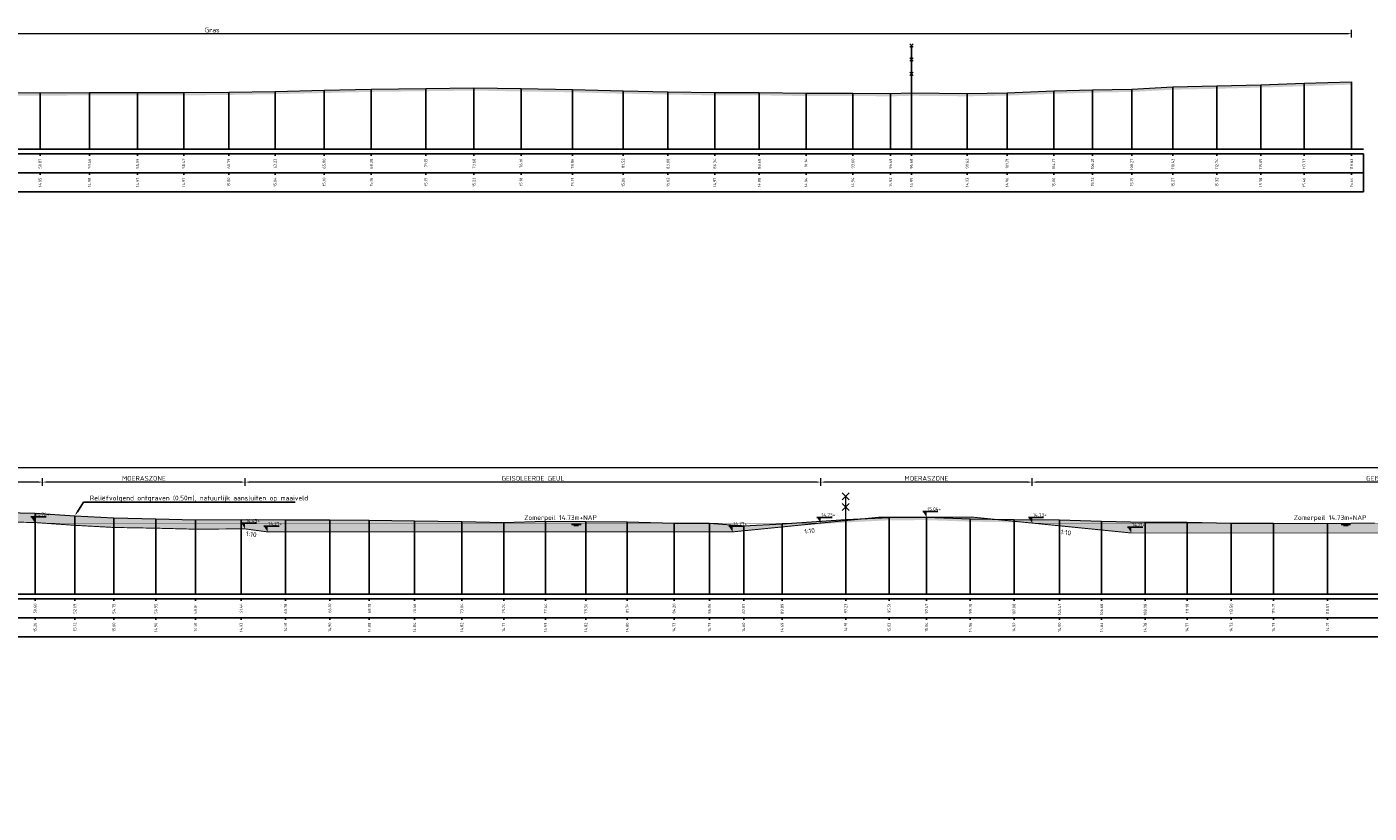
# Model space of a CAD drawing. Header units: metres. Extents: x 197883 to 206898, y 361907 to 364395.
# Tile 146 of 256: x 205834 to 205905, y 363841 to 363882. Entities that reach past the tile are written whole.
import ezdxf
from ezdxf import colors
from ezdxf.entities.mleader import LeaderData, LeaderLine
from ezdxf.enums import TextEntityAlignment as Align
from ezdxf.math import Vec2, Vec3

# ---------------------------------------------------------------- set-up
doc = ezdxf.new("R2010")
doc.units = ezdxf.units.M
doc.header["$PDMODE"] = 35
doc.header["$PDSIZE"] = 0.075
for name, color, linetype, lineweight in [('B-ME-IE-TERREINAFSCHEIDING_KUNSTMATIG_RASTERHEKWERK-G', 20, 'Continuous', 18), ('B-ME-IE-TERREINAFSCHEIDING_KUNSTMATIG_RASTERHEKWERK-SD', 20, 'Continuous', 25), ('B-ME-OB-WATERLIJN-GD1', 150, 'Continuous', 25), ('N-WE-GW-TALUD-T18', 1, 'Continuous', 18), ('TDNA0312_dempen', 41, 'Continuous', 30), ('X-ME-AL-PROFIEL_HUIDIG MAAIVELD-GD', 252, 'Continuous', 0), ('X-XX-AL-DETAIL1-M', 7, 'Continuous', 18), ('X-XX-AL-DETAIL1-T25-100', 7, 'Continuous', 25), ('X-XX-AL-DETAIL2-M', 11, 'Continuous', 18), ('X-XX-AL-PEILMAAT-SD', 7, 'Continuous', 25)]:
    doc.layers.add(name, color=color, linetype=linetype, lineweight=lineweight)
for name, color, linetype in [('TDNA----_aanvullen_zand', 71, 'Continuous'), ('TDNT----_profiel_txt', 10, 'Continuous'), ('X-ME-AL-PROFIEL_WATERLIJN-GD', 150, 'Continuous'), ('X-ME-AL-PROFIELRASTER-S', 7, 'Continuous'), ('XDNL----_dijkcontour', 10, 'Continuous')]:
    doc.layers.add(name, color=color, linetype=linetype)
doc.styles.add('ENV-P', font='ISOCP.SHX')
doc.styles.add('NLCS-ISO', font='NLCS-ISO.ttf', dxfattribs={"height": 1.8})
doc.styles.add('NLCS-ISO-ANNOTATIVE-T18', font='NLCS-ISO.ttf', dxfattribs={"height": 1.8})
doc.styles.add('NLCS-ISO-M100-T25', font='NLCS-ISO.ttf', dxfattribs={"height": 0.25})
doc.dimstyles.new('NLCS-M100-T25-PIJL_L2_H1', dxfattribs={"dimscale": 0.1, "dimtxt": 2.5, "dimasz": 2.5, "dimexe": 2, "dimexo": 2, "dimgap": 0.7, "dimtad": 1, "dimzin": 0, "dimdsep": 46, "dimtxsty": 'NLCS-ISO-M100-T25', "dimcen": 0, "dimdle": 2, "dimclrd": 256, "dimclre": 256, "dimclrt": 256, "dimadec": 1, "dimazin": 0, "dimtfac": 1, "dimtdec": 3, "dimtofl": 0, "dimtmove": 0, "dimatfit": 3, "dimfxl": 2, "dimfxlon": 1, "dimtfillclr": 256, "dimtolj": 1, "dimtzin": 0, "dimlwd": -1, "dimlwe": -1, "dimarcsym": 0})

# ---------------------------------------------------------------- blocks, each defined once
blk = doc.blocks.new('SAL-PROFIELRASTER_BALK_EIND1-D')
at = {"color": 0, "linetype": 'ByBlock', "lineweight": -2}
blk.add_line((1, -12.5), (1, -2.5), dxfattribs=at)
at = {"color": 0, "linetype": 'ByBlock', "lineweight": -2, "flags": 128}
for points in [[(0, 0), (1, 0)], [(0, -2.5), (1, -2.5)], [(0, -12.5), (1, -12.5)]]:
    blk.add_lwpolyline(points, dxfattribs=at)
blk = doc.blocks.new('SAL-PROFIELRASTER_BALK_EIND2-D')
at = {"color": 0, "linetype": 'ByBlock', "lineweight": -2}
for p, q in [((1, -2.5), (1, -12.5)), ((1, -12.5), (0, -12.5))]:
    blk.add_line(p, q, dxfattribs=at)
blk = doc.blocks.new('SAL-PROFIELRASTER_BALK_DATA-D')
at = {"color": 0, "linetype": 'ByBlock', "lineweight": -2}
blk.add_lwpolyline([(0, -3.5), (0, -2.5)], dxfattribs=at)
at = {"color": 0, "linetype": 'ByBlock', "lineweight": -2, "style": 'NLCS-ISO-ANNOTATIVE-T18'}
blk.add_attdef('GETAL', text='', height=1.5, rotation=90, dxfattribs=at).set_placement((0.75, -5), align=Align.RIGHT)
blk = doc.blocks.new('SAL-PROFIELRASTER_AANHAAL-D')
at = {"color": 9, "linetype": 'ByBlock', "lineweight": -2, "flags": 128}
blk.add_lwpolyline([(0, 1), (0, 0)], dxfattribs=at)
blk = doc.blocks.new('*D197')
at = {"layer": 'Defpoints', "color": 0, "transparency": 16777216}
for p in [(205783.859, 363882.102), (205783.859, 363876.034), (205903.687, 363876.034)]:
    blk.add_point(p, dxfattribs=at)
at = {"layer": 'X-XX-AL-DETAIL1-M', "color": 253, "transparency": 16777216}
for p, q in [((205783.859, 363881.902), (205783.859, 363882.302)), ((205903.437, 363882.102), (205784.109, 363882.102)), ((205903.687, 363881.902), (205903.687, 363882.302))]:
    blk.add_line(p, q, dxfattribs=at)
for points in [[(205784.109, 363882.144), (205784.109, 363882.06), (205783.859, 363882.102)], [(205903.437, 363882.144), (205903.437, 363882.06), (205903.687, 363882.102)]]:
    blk.add_solid(points, dxfattribs=at)
at = {"layer": 'X-XX-AL-DETAIL1-M', "color": 253, "transparency": 16777216, "insert": (205843.773, 363882.297), "char_height": 0.25, "attachment_point": 5, "style": 'NLCS-ISO-M100-T25'}
blk.add_mtext('\\A1;Gras', dxfattribs=at)
blk = doc.blocks.new('SIE-RASTERHEKWERK-SOD')
at = {"flags": 128}
for points in [[(-0.035, 1.035), (0.035, 0.965)], [(-0.035, 0.965), (0, 1), (0.035, 1.035)], [(0, 0), (0, 1)], [(-0.035, 0.735), (0.035, 0.665)], [(-0.035, 0.665), (0, 0.7), (0.035, 0.735)], [(-0.035, 0.435), (0.035, 0.365)], [(-0.035, 0.365), (0, 0.4), (0.035, 0.435)]]:
    blk.add_lwpolyline(points, dxfattribs=at)
blk = doc.blocks.new('*D200')
at = {"layer": 'Defpoints', "color": 0, "transparency": 16777216}
for p in [(205818.855, 363859.275), (205818.855, 363852.629), (205995.924, 363852.629)]:
    blk.add_point(p, dxfattribs=at)
at = {"layer": 'X-XX-AL-DETAIL1-M', "color": 253, "transparency": 16777216}
for p, q in [((205818.855, 363859.075), (205818.855, 363859.475)), ((205995.674, 363859.275), (205819.105, 363859.275)), ((205995.924, 363859.075), (205995.924, 363859.475))]:
    blk.add_line(p, q, dxfattribs=at)
for points in [[(205819.105, 363859.317), (205819.105, 363859.233), (205818.855, 363859.275)], [(205995.674, 363859.317), (205995.674, 363859.233), (205995.924, 363859.275)]]:
    blk.add_solid(points, dxfattribs=at)
at = {"layer": 'X-XX-AL-DETAIL1-M', "color": 253, "transparency": 16777216, "insert": (205907.39, 363859.47), "char_height": 0.25, "attachment_point": 5, "style": 'NLCS-ISO-M100-T25'}
blk.add_mtext('\\A1;Riet', dxfattribs=at)
blk = doc.blocks.new('SAL-PEILMAAT_INFRACAD_H01-SOD')
blk.add_line((-2, 3), (6, 3))
blk.add_solid([(-2, 3), (0, 3), (0, 0)])
at = {"style": 'NLCS-ISO'}
blk.add_attdef('...', (0.4, 3.4), '', height=1.8, dxfattribs=at)
blk = doc.blocks.new('*D306')
at = {"layer": 'Defpoints', "color": 0, "transparency": 16777216}
for p in [(205886.891, 363858.517), (205886.891, 363856.361), (205925.313, 363856.085)]:
    blk.add_point(p, dxfattribs=at)
at = {"layer": 'X-XX-AL-DETAIL2-M', "transparency": 16777216}
for p, q in [((205886.891, 363858.317), (205886.891, 363858.717)), ((205925.063, 363858.517), (205887.141, 363858.517)), ((205925.313, 363858.317), (205925.313, 363858.717))]:
    blk.add_line(p, q, dxfattribs=at)
for points in [[(205887.141, 363858.559), (205887.141, 363858.476), (205886.891, 363858.517)], [(205925.063, 363858.559), (205925.063, 363858.476), (205925.313, 363858.517)]]:
    blk.add_solid(points, dxfattribs=at)
at = {"layer": 'X-XX-AL-DETAIL2-M', "transparency": 16777216, "insert": (205906.102, 363858.712), "char_height": 0.25, "attachment_point": 5, "style": 'NLCS-ISO-M100-T25'}
blk.add_mtext('\\A1;GEISOLEERDE GEUL', dxfattribs=at)
blk = doc.blocks.new('*D307')
at = {"layer": 'Defpoints', "color": 0, "transparency": 16777216}
for p in [(205875.771, 363858.517), (205875.771, 363856.361), (205886.891, 363856.361)]:
    blk.add_point(p, dxfattribs=at)
at = {"layer": 'X-XX-AL-DETAIL2-M', "transparency": 16777216}
for p, q in [((205875.771, 363858.317), (205875.771, 363858.717)), ((205886.641, 363858.517), (205876.021, 363858.517)), ((205886.891, 363858.317), (205886.891, 363858.717))]:
    blk.add_line(p, q, dxfattribs=at)
for points in [[(205876.021, 363858.559), (205876.021, 363858.476), (205875.771, 363858.517)], [(205886.641, 363858.559), (205886.641, 363858.476), (205886.891, 363858.517)]]:
    blk.add_solid(points, dxfattribs=at)
at = {"layer": 'X-XX-AL-DETAIL2-M', "transparency": 16777216, "insert": (205881.331, 363858.712), "char_height": 0.25, "attachment_point": 5, "style": 'NLCS-ISO-M100-T25'}
blk.add_mtext('\\A1;MOERASZONE', dxfattribs=at)
blk = doc.blocks.new('*D308')
at = {"layer": 'Defpoints', "color": 0, "transparency": 16777216}
for p in [(205826.759, 363858.517), (205826.759, 363857.508), (205834.861, 363856.361)]:
    blk.add_point(p, dxfattribs=at)
at = {"layer": 'X-XX-AL-DETAIL2-M', "transparency": 16777216}
for p, q in [((205826.759, 363858.317), (205826.759, 363858.717)), ((205834.611, 363858.517), (205827.009, 363858.517)), ((205834.861, 363858.317), (205834.861, 363858.717))]:
    blk.add_line(p, q, dxfattribs=at)
for points in [[(205827.009, 363858.559), (205827.009, 363858.476), (205826.759, 363858.517)], [(205834.611, 363858.559), (205834.611, 363858.476), (205834.861, 363858.517)]]:
    blk.add_solid(points, dxfattribs=at)
at = {"layer": 'X-XX-AL-DETAIL2-M', "transparency": 16777216, "insert": (205830.81, 363858.712), "char_height": 0.25, "attachment_point": 5, "style": 'NLCS-ISO-M100-T25'}
blk.add_mtext('\\A1;GRASZONE', dxfattribs=at)
blk = doc.blocks.new('*D300')
at = {"layer": 'Defpoints', "color": 0, "transparency": 16777216}
for p in [(205845.508, 363858.517), (205875.771, 363856.361), (205845.508, 363856.055)]:
    blk.add_point(p, dxfattribs=at)
at = {"layer": 'X-XX-AL-DETAIL2-M', "transparency": 16777216}
for p, q in [((205845.508, 363858.317), (205845.508, 363858.717)), ((205875.521, 363858.517), (205845.758, 363858.517)), ((205875.771, 363858.317), (205875.771, 363858.717))]:
    blk.add_line(p, q, dxfattribs=at)
for points in [[(205845.758, 363858.559), (205845.758, 363858.476), (205845.508, 363858.517)], [(205875.521, 363858.559), (205875.521, 363858.476), (205875.771, 363858.517)]]:
    blk.add_solid(points, dxfattribs=at)
at = {"layer": 'X-XX-AL-DETAIL2-M', "transparency": 16777216, "insert": (205860.64, 363858.712), "char_height": 0.25, "attachment_point": 5, "style": 'NLCS-ISO-M100-T25'}
blk.add_mtext('\\A1;GEISOLEERDE GEUL', dxfattribs=at)
blk = doc.blocks.new('*D301')
at = {"layer": 'Defpoints', "color": 0, "transparency": 16777216}
for p in [(205834.861, 363858.517), (205834.861, 363856.361), (205845.508, 363856.055)]:
    blk.add_point(p, dxfattribs=at)
at = {"layer": 'X-XX-AL-DETAIL2-M', "transparency": 16777216}
for p, q in [((205834.861, 363858.317), (205834.861, 363858.717)), ((205845.258, 363858.517), (205835.111, 363858.517)), ((205845.508, 363858.317), (205845.508, 363858.717))]:
    blk.add_line(p, q, dxfattribs=at)
for points in [[(205835.111, 363858.559), (205835.111, 363858.476), (205834.861, 363858.517)], [(205845.258, 363858.559), (205845.258, 363858.476), (205845.508, 363858.517)]]:
    blk.add_solid(points, dxfattribs=at)
at = {"layer": 'X-XX-AL-DETAIL2-M', "transparency": 16777216, "insert": (205840.185, 363858.712), "char_height": 0.25, "attachment_point": 5, "style": 'NLCS-ISO-M100-T25'}
blk.add_mtext('\\A1;MOERASZONE', dxfattribs=at)
blk = doc.blocks.new('raster-t')
at = {"color": 0, "lineweight": -2}
for points in [[(0.53, 2.97), (-0.53, 4.03)], [(0.53, 4.03), (-0.53, 2.97)], [(0.53, 1.38), (-0.53, 2.44)], [(0.53, 2.44), (-0.53, 1.38)], [(0, 0), (0, 3.5)]]:
    blk.add_lwpolyline(points, dxfattribs=at)

msp = doc.modelspace()

# ---------------------------------------------------------------- hatches: boundary and pattern name
at = {"layer": 'TDNA----_aanvullen_zand'}
msp.add_hatch(color=256, dxfattribs=at).paths.add_polyline_path([(205883.831, 363856.667), (205881.331, 363856.667), (205883.638, 363856.587), (205884.828, 363856.567)])
at = {"layer": 'TDNA0312_dempen'}
h = msp.add_hatch(color=256, dxfattribs=at)
h.paths.add_polyline_path([(205874.263, 363856.353), (205873.745, 363856.319), (205871.724, 363856.224), (205869.918, 363856.361), (205868.063, 363856.355), (205865.599, 363856.43), (205863.422, 363856.447), (205861.295, 363856.457), (205859.103, 363856.398), (205856.9, 363856.449), (205854.418, 363856.471), (205852.037, 363856.507), (205849.958, 363856.525), (205847.634, 363856.536), (205845.298, 363856.557), (205842.904, 363856.539), (205840.811, 363856.592), (205838.605, 363856.631), (205836.552, 363856.744), (205834.464, 363856.89), (205832.108, 363856.938), (205829.943, 363857.026), (205827.929, 363857.095), (205826.759, 363857.109), (205828.346, 363856.58), (205829.925, 363856.526), (205832.093, 363856.438), (205834.441, 363856.39), (205836.521, 363856.245), (205838.587, 363856.131), (205840.8, 363856.092), (205842.899, 363856.039), (205845.297, 363856.057), (205845.508, 363856.055), (205846.689, 363855.898), (205871.141, 363855.898), (205877.765, 363856.576)])
h.paths.add_polyline_path([(205834.644, 363828.692), (205841.056, 363829.333), (205843.556, 363829.333), (205842.182, 363829.351), (205840.113, 363829.381), (205838.166, 363829.364), (205835.868, 363829.414), (205833.74, 363829.461), (205831.616, 363829.487), (205829.474, 363829.512), (205827.391, 363829.547), (205825.152, 363829.579), (205823.102, 363829.604), (205821.377, 363829.685), (205819.609, 363829.603), (205817.392, 363829.592), (205815.494, 363829.565), (205813.407, 363829.548), (205811.319, 363829.532), (205809.074, 363829.563), (205807.07, 363829.603), (205805.031, 363829.676), (205803.117, 363829.782), (205800.697, 363829.947), (205798.588, 363830.178), (205796.323, 363830.319), (205795.919, 363830.331), (205797.717, 363829.731), (205798.545, 363829.68), (205800.652, 363829.449), (205803.087, 363829.283), (205805.008, 363829.177), (205807.056, 363829.103), (205809.065, 363829.063), (205811.317, 363829.032), (205813.411, 363829.048), (205815.499, 363829.065), (205817.397, 363829.092), (205818.706, 363829.099), (205821.606, 363828.692)])
h.paths.add_polyline_path([(205846.364, 363829.303), (205853.028, 363828.636), (205876.926, 363828.636), (205878.432, 363828.944), (205880.403, 363829.047), (205883.048, 363829.266), (205885.176, 363829.406), (205887.544, 363829.506), (205889.497, 363829.533), (205891.953, 363829.479), (205894.068, 363829.434), (205896.27, 363829.368), (205898.137, 363829.301), (205900.533, 363829.224), (205902.917, 363829.166), (205905.499, 363829.05), (205907.904, 363829.05), (205910.123, 363828.971), (205912.398, 363828.956), (205913.174, 363828.955), (205915.126, 363828.634), (205950.386, 363828.634), (205952.756, 363829.127), (205954.972, 363829.168), (205957.228, 363829.197), (205959.528, 363829.25), (205961.282, 363829.346), (205962.406, 363829.353), (205963.208, 363829.239), (205965.775, 363829.189), (205965.784, 363829.689), (205963.249, 363829.738), (205962.44, 363829.853), (205961.267, 363829.846), (205959.509, 363829.749), (205957.219, 363829.697), (205954.964, 363829.668), (205952.387, 363829.62), (205949.905, 363829.509), (205947.204, 363829.454), (205944.991, 363829.362), (205942.618, 363829.252), (205940.697, 363829.154), (205939.224, 363829.052), (205937.25, 363828.965), (205935.629, 363828.957), (205933.603, 363829.022), (205931.727, 363829.149), (205930.417, 363829.177), (205928.071, 363829.284), (205925.69, 363829.39), (205922.032, 363829.39), (205919.596, 363829.436), (205917.21, 363829.432), (205914.649, 363829.451), (205912.4, 363829.456), (205910.133, 363829.471), (205907.913, 363829.55), (205905.51, 363829.55), (205902.934, 363829.665), (205900.547, 363829.724), (205898.154, 363829.8), (205896.287, 363829.867), (205894.081, 363829.934), (205891.964, 363829.979), (205889.499, 363830.033), (205887.53, 363830.006), (205885.149, 363829.905), (205883.011, 363829.764), (205880.369, 363829.546), (205877.949, 363829.419), (205875.513, 363829.313), (205873.299, 363829.259), (205871.042, 363829.237), (205868.688, 363829.233), (205866.494, 363829.175), (205864.461, 363829.156), (205862.348, 363829.141), (205860.466, 363829.154), (205858.289, 363829.185), (205856.367, 363829.189), (205854.359, 363829.179), (205852.204, 363829.22), (205850.166, 363829.27), (205848.258, 363829.218), (205846.364, 363829.306), (205846.324, 363829.307)])
msp.add_hatch(color=256, dxfattribs=at).paths.add_polyline_path([(205884.828, 363856.567), (205892.111, 363855.839), (205923.769, 363855.839), (205925.313, 363856.085), (205925.899, 363856.089), (205928.255, 363856.132), (205930.627, 363856.15), (205933.215, 363856.194), (205935.754, 363856.255), (205938.128, 363856.255), (205940.626, 363856.277), (205941.095, 363856.284), (205943.539, 363855.841), (205978.469, 363855.841), (205979.651, 363856.05), (205981.539, 363856.154), (205984.482, 363856.274), (205987.235, 363856.351), (205989.952, 363856.403), (205992.978, 363856.439), (205995.932, 363856.482), (205995.924, 363856.982), (205992.971, 363856.939), (205989.945, 363856.903), (205987.223, 363856.851), (205984.465, 363856.774), (205981.515, 363856.654), (205978.273, 363856.475), (205976.217, 363856.341), (205975.621, 363856.283), (205974.004, 363856.259), (205972.25, 363856.199), (205969.939, 363856.168), (205968.077, 363856.186), (205965.901, 363856.219), (205963.677, 363856.17), (205961.514, 363856.242), (205959.654, 363856.341), (205957.99, 363856.363), (205956.042, 363856.391), (205954.22, 363856.464), (205952.144, 363856.508), (205949.867, 363856.569), (205947.637, 363856.722), (205945.279, 363856.793), (205942.844, 363856.81), (205940.621, 363856.777), (205938.126, 363856.755), (205935.748, 363856.755), (205933.204, 363856.694), (205930.621, 363856.65), (205928.248, 363856.632), (205925.893, 363856.589), (205923.38, 363856.572), (205921.167, 363856.533), (205918.63, 363856.509), (205916.418, 363856.466), (205914.219, 363856.436), (205911.604, 363856.397), (205909.396, 363856.409), (205907.176, 363856.396), (205904.883, 363856.367), (205902.424, 363856.339), (205899.574, 363856.362), (205897.358, 363856.351), (205895.039, 363856.403), (205892.834, 363856.409), (205890.543, 363856.459), (205888.33, 363856.53), (205885.936, 363856.549)])
at = {"layer": 'X-ME-AL-PROFIEL_HUIDIG MAAIVELD-GD'}
h = msp.add_hatch(dxfattribs=at)
h.set_pattern_fill('AGR-MAAIVELD', color=256, scale=0.05, pattern_type=2)
h.set_pattern_definition([(45, (-18.88385, 265.82674), (-0.25000007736, 0.25000007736), []), (45, (-18.91956, 265.86246), (0, 0.50000015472), [0.3535535, -0.3535535]), (45, (-18.95528, 265.89817), (0, 0.50000015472), [0.3535535, -0.3535535]), (45, (-18.9915, 265.9344), (0, 0.50000015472), [0.3535535, -0.3535535]), (45, (-19.0267, 265.9696), (0, 0.50000015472), [0.3535535, -0.3535535]), (45, (-19.06242, 266.0053), (0, 0.50000015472), [0.3535535, -0.3535535]), (45, (-19.09813, 266.04103), (0, 0.50000015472), [0.3535535, -0.3535535]), (315, (-18.88385, 265.82674), (0.25000007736, 0.25000007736), []), (315, (-18.84813, 265.86246), (0.50000015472, -1e-16), [0.3535535, -0.3535535]), (315, (-18.81242, 265.89817), (0.50000015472, -1e-16), [0.3535535, -0.3535535]), (315, (-18.7762, 265.9344), (0.50000015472, -1e-16), [0.3535535, -0.3535535]), (315, (-18.741, 265.9696), (0.50000015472, -1e-16), [0.3535535, -0.3535535]), (315, (-18.70528, 266.0053), (0.50000015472, -1e-16), [0.3535535, -0.3535535]), (315, (-18.66956, 266.04103), (0.50000015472, -1e-16), [0.3535535, -0.3535535])])
h.paths.add_polyline_path([(205903.687, 363879.573), (205901.187, 363879.491), (205898.907, 363879.418), (205896.597, 363879.355), (205894.291, 363879.305), (205892.127, 363879.187), (205890.065, 363879.151), (205888.026, 363879.091), (205885.573, 363878.992), (205883.475, 363878.96), (205880.539, 363878.986), (205879.449, 363878.956), (205877.463, 363878.978), (205875.002, 363878.971), (205872.541, 363879.01), (205870.202, 363879.004), (205867.741, 363879.049), (205865.383, 363879.096), (205862.715, 363879.168), (205860.017, 363879.212), (205857.541, 363879.259), (205855.011, 363879.226), (205852.14, 363879.191), (205849.66, 363879.13), (205847.085, 363879.069), (205844.646, 363879.031), (205842.276, 363879.004), (205839.852, 363879.006), (205837.317, 363879.011), (205834.727, 363878.986), (205831.927, 363879.003), (205829.404, 363878.996), (205826.523, 363879.022), (205823.814, 363879.081), (205821.16, 363879.142), (205818.729, 363879.195), (205815.97, 363879.207), (205813.518, 363879.188), (205811.151, 363879.18), (205808.854, 363879.086), (205806.357, 363878.994), (205804.115, 363878.896), (205801.515, 363878.891), (205798.988, 363878.939), (205796.748, 363878.992), (205794.686, 363879.042), (205792.511, 363879.069), (205790.427, 363879.133), (205788.187, 363879.166), (205785.926, 363879.219), (205783.859, 363879.222), (205783.859, 363879.072), (205785.926, 363879.069), (205788.187, 363879.016), (205790.427, 363878.983), (205792.511, 363878.919), (205794.686, 363878.892), (205796.748, 363878.842), (205798.988, 363878.789), (205801.515, 363878.741), (205804.115, 363878.746), (205806.357, 363878.844), (205808.854, 363878.936), (205811.151, 363879.03), (205813.518, 363879.038), (205815.97, 363879.057), (205818.729, 363879.045), (205821.16, 363878.992), (205823.814, 363878.931), (205826.523, 363878.872), (205829.404, 363878.846), (205831.927, 363878.853), (205834.727, 363878.836), (205837.317, 363878.861), (205839.852, 363878.856), (205842.276, 363878.854), (205844.646, 363878.881), (205847.085, 363878.919), (205849.66, 363878.98), (205852.14, 363879.041), (205855.011, 363879.076), (205857.541, 363879.109), (205860.017, 363879.062), (205862.715, 363879.018), (205865.383, 363878.946), (205867.741, 363878.899), (205870.202, 363878.854), (205872.541, 363878.86), (205875.002, 363878.821), (205877.463, 363878.828), (205879.449, 363878.806), (205880.539, 363878.836), (205883.475, 363878.81), (205885.573, 363878.842), (205888.026, 363878.941), (205890.065, 363879.001), (205892.127, 363879.037), (205894.291, 363879.155), (205896.597, 363879.205), (205898.907, 363879.268), (205901.187, 363879.341), (205903.687, 363879.423)])
h = msp.add_hatch(dxfattribs=at)
h.set_pattern_fill('AGR-MAAIVELD', color=256, scale=0.05, pattern_type=2)
h.set_pattern_definition([(45, (-15.32153, 274.2284), (-0.25000007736, 0.25000007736), []), (45, (-15.35724, 274.26413), (0, 0.50000015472), [0.3535535, -0.3535535]), (45, (-15.39296, 274.29984), (0, 0.50000015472), [0.3535535, -0.3535535]), (45, (-15.42917, 274.33606), (0, 0.50000015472), [0.3535535, -0.3535535]), (45, (-15.4644, 274.37127), (0, 0.50000015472), [0.3535535, -0.3535535]), (45, (-15.5001, 274.407), (0, 0.50000015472), [0.3535535, -0.3535535]), (45, (-15.5358, 274.4427), (0, 0.50000015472), [0.3535535, -0.3535535]), (315, (-15.32153, 274.2284), (0.25000007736, 0.25000007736), []), (315, (-15.2858, 274.26413), (0.50000015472, -1e-16), [0.3535535, -0.3535535]), (315, (-15.2501, 274.29984), (0.50000015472, -1e-16), [0.3535535, -0.3535535]), (315, (-15.2139, 274.33606), (0.50000015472, -1e-16), [0.3535535, -0.3535535]), (315, (-15.17867, 274.37127), (0.50000015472, -1e-16), [0.3535535, -0.3535535]), (315, (-15.14296, 274.407), (0.50000015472, -1e-16), [0.3535535, -0.3535535]), (315, (-15.10724, 274.4427), (0.50000015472, -1e-16), [0.3535535, -0.3535535])])
h.paths.add_polyline_path([(205995.924, 363856.982), (205995.924, 363856.832), (205992.971, 363856.789), (205989.945, 363856.753), (205987.223, 363856.701), (205984.465, 363856.624), (205981.515, 363856.504), (205978.273, 363856.325), (205976.217, 363856.191), (205975.621, 363856.133), (205974.004, 363856.109), (205972.25, 363856.049), (205969.939, 363856.018), (205968.077, 363856.036), (205965.901, 363856.069), (205963.677, 363856.02), (205961.514, 363856.092), (205959.654, 363856.191), (205957.99, 363856.213), (205956.042, 363856.241), (205954.22, 363856.314), (205952.144, 363856.358), (205949.867, 363856.419), (205947.637, 363856.572), (205945.279, 363856.643), (205942.844, 363856.66), (205940.621, 363856.627), (205938.126, 363856.605), (205935.748, 363856.605), (205933.204, 363856.544), (205930.621, 363856.5), (205928.248, 363856.482), (205925.893, 363856.439), (205923.38, 363856.422), (205921.167, 363856.383), (205918.63, 363856.359), (205916.418, 363856.316), (205914.219, 363856.286), (205911.604, 363856.247), (205909.396, 363856.259), (205907.176, 363856.246), (205904.883, 363856.217), (205902.424, 363856.189), (205899.574, 363856.212), (205897.358, 363856.201), (205895.039, 363856.253), (205892.834, 363856.259), (205890.543, 363856.309), (205888.33, 363856.38), (205885.936, 363856.399), (205883.638, 363856.437), (205881.331, 363856.517), (205879.37, 363856.508), (205877.09, 363856.391), (205873.745, 363856.169), (205871.724, 363856.074), (205869.918, 363856.211), (205868.063, 363856.205), (205865.599, 363856.28), (205863.422, 363856.297), (205861.295, 363856.307), (205859.103, 363856.248), (205856.9, 363856.299), (205854.418, 363856.321), (205852.037, 363856.357), (205849.958, 363856.375), (205847.634, 363856.386), (205845.298, 363856.407), (205842.904, 363856.389), (205840.811, 363856.442), (205838.605, 363856.481), (205836.552, 363856.594), (205834.464, 363856.74), (205832.108, 363856.788), (205829.943, 363856.876), (205827.929, 363856.945), (205825.673, 363856.973), (205824.184, 363856.967), (205823.473, 363856.947), (205821.783, 363856.865), (205821.138, 363856.711), (205820.017, 363856.316), (205818.855, 363855.697), (205818.159, 363855.765), (205817.319, 363855.678), (205816.53, 363855.229), (205815.313, 363855.166), (205814.035, 363855.176), (205813.023, 363855.105), (205811.893, 363855.213), (205810.562, 363855.142), (205808.935, 363855.121), (205807.576, 363855.45), (205806.226, 363855.734), (205804.533, 363855.871), (205802.096, 363856.211), (205800.841, 363856.719), (205799.567, 363857.308), (205797.97, 363857.689), (205795.609, 363857.692), (205793.104, 363857.708), (205790.518, 363857.672), (205786.722, 363857.677), (205783.859, 363857.652), (205783.859, 363857.802), (205786.722, 363857.827), (205790.518, 363857.822), (205793.104, 363857.858), (205795.609, 363857.842), (205797.97, 363857.839), (205799.567, 363857.458), (205800.841, 363856.869), (205802.096, 363856.361), (205804.533, 363856.021), (205806.226, 363855.884), (205807.576, 363855.6), (205808.935, 363855.271), (205810.562, 363855.292), (205811.893, 363855.363), (205813.023, 363855.255), (205814.035, 363855.326), (205815.313, 363855.316), (205816.53, 363855.379), (205817.319, 363855.828), (205818.159, 363855.915), (205818.855, 363855.847), (205820.017, 363856.466), (205821.138, 363856.861), (205821.783, 363857.015), (205823.473, 363857.097), (205824.184, 363857.117), (205825.673, 363857.123), (205827.929, 363857.095), (205829.943, 363857.026), (205832.108, 363856.938), (205834.464, 363856.89), (205836.552, 363856.744), (205838.605, 363856.631), (205840.811, 363856.592), (205842.904, 363856.539), (205845.298, 363856.557), (205847.634, 363856.536), (205849.958, 363856.525), (205852.037, 363856.507), (205854.418, 363856.471), (205856.9, 363856.449), (205859.103, 363856.398), (205861.295, 363856.457), (205863.422, 363856.447), (205865.599, 363856.43), (205868.063, 363856.355), (205869.918, 363856.361), (205871.724, 363856.224), (205873.745, 363856.319), (205877.09, 363856.541), (205879.37, 363856.658), (205881.331, 363856.667), (205883.638, 363856.587), (205885.936, 363856.549), (205888.33, 363856.53), (205890.543, 363856.459), (205892.834, 363856.409), (205895.039, 363856.403), (205897.358, 363856.351), (205899.574, 363856.362), (205902.424, 363856.339), (205904.883, 363856.367), (205907.176, 363856.396), (205909.396, 363856.409), (205911.604, 363856.397), (205914.219, 363856.436), (205916.418, 363856.466), (205918.63, 363856.509), (205921.167, 363856.533), (205923.38, 363856.572), (205925.893, 363856.589), (205928.248, 363856.632), (205930.621, 363856.65), (205933.204, 363856.694), (205935.748, 363856.755), (205938.126, 363856.755), (205940.621, 363856.777), (205942.844, 363856.81), (205945.279, 363856.793), (205947.637, 363856.722), (205949.867, 363856.569), (205952.144, 363856.508), (205954.22, 363856.464), (205956.042, 363856.391), (205957.99, 363856.363), (205959.654, 363856.341), (205961.514, 363856.242), (205963.677, 363856.17), (205965.901, 363856.219), (205968.077, 363856.186), (205969.939, 363856.168), (205972.25, 363856.199), (205974.004, 363856.259), (205975.621, 363856.283), (205976.217, 363856.341), (205978.273, 363856.475), (205981.515, 363856.654), (205984.465, 363856.774), (205987.223, 363856.851), (205989.945, 363856.903), (205992.971, 363856.939)])

# ---------------------------------------------------------------- linework, layer by layer
at = {"layer": 'B-ME-OB-WATERLIJN-GD1', "const_width": 0.025}
for points in [[(205834.861, 363856.361), (205875.771, 363856.361)], [(205886.891, 363856.361), (205987.752, 363856.361)]]:
    msp.add_lwpolyline(points, dxfattribs=at)
at = {"layer": 'X-ME-AL-PROFIEL_HUIDIG MAAIVELD-GD'}
for points in [[(205831.927, 363879.003), (205834.727, 363878.986), (205837.317, 363879.011), (205839.852, 363879.006), (205842.276, 363879.004), (205844.646, 363879.031), (205847.085, 363879.069), (205849.66, 363879.13), (205852.14, 363879.191), (205855.011, 363879.226), (205857.541, 363879.259), (205860.017, 363879.212), (205862.715, 363879.168), (205865.383, 363879.096), (205867.741, 363879.049), (205870.202, 363879.004), (205872.541, 363879.01), (205875.002, 363878.971), (205877.463, 363878.978), (205879.449, 363878.956), (205880.539, 363878.986), (205883.475, 363878.96), (205885.573, 363878.992), (205888.026, 363879.091), (205890.065, 363879.151), (205892.127, 363879.187), (205894.291, 363879.305), (205896.597, 363879.355), (205898.907, 363879.418), (205901.187, 363879.491), (205903.687, 363879.573)], [(205832.108, 363856.938), (205834.464, 363856.89), (205836.552, 363856.744), (205838.605, 363856.631), (205840.811, 363856.592), (205842.904, 363856.539), (205845.298, 363856.557), (205847.634, 363856.536), (205849.958, 363856.525), (205852.037, 363856.507), (205854.418, 363856.471), (205856.9, 363856.449), (205859.103, 363856.398), (205861.295, 363856.457), (205863.422, 363856.447), (205865.599, 363856.43), (205868.063, 363856.355), (205869.918, 363856.361), (205871.724, 363856.224), (205873.745, 363856.319), (205877.09, 363856.541), (205879.37, 363856.658), (205881.331, 363856.667), (205883.638, 363856.587), (205885.936, 363856.549), (205888.33, 363856.53), (205890.543, 363856.459), (205892.834, 363856.409), (205895.039, 363856.403), (205897.358, 363856.351), (205899.574, 363856.362), (205902.424, 363856.339), (205904.883, 363856.367)]]:
    msp.add_lwpolyline(points, dxfattribs=at)
at = {"layer": 'X-ME-AL-PROFIEL_WATERLIJN-GD'}
for points in [[(205862.67, 363856.279), (205863.17, 363856.279)], [(205903.137, 363856.279), (205903.637, 363856.279)], [(205862.787, 363856.225), (205863.037, 363856.225)], [(205903.254, 363856.225), (205903.504, 363856.225)]]:
    msp.add_lwpolyline(points, dxfattribs=at)
at = {"layer": 'XDNL----_dijkcontour'}
msp.add_lwpolyline([(205826.759, 363857.109, 0.05, 0.05, 0), (205828.346, 363856.58, 0.05, 0.05, 0), (205829.925, 363856.526, 0.05, 0.05, 0), (205832.093, 363856.438, 0.05, 0.05, 0), (205834.441, 363856.39, 0.05, 0.05, 0), (205836.521, 363856.245, 0.05, 0.05, 0), (205838.587, 363856.131, 0.05, 0.05, 0), (205840.8, 363856.092, 0.05, 0.05, 0), (205842.899, 363856.039, 0.05, 0.05, 0), (205845.297, 363856.057, 0.05, 0.05, 0), (205845.508, 363856.055, 0.05, 0.05, 0), (205846.689, 363855.898, 0.05, 0.05, 0), (205871.141, 363855.898, 0.05, 0.05, 0), (205878.831, 363856.667, 0.05, 0.05, 0), (205881.331, 363856.667, 0.05, 0.05, 0), (205883.831, 363856.667, 0.05, 0.05, 0), (205892.111, 363855.839, 0.05, 0.05, 0), (205923.769, 363855.839, 0.05, 0.05, 0)], format="xyseb", dxfattribs=at)

# ---------------------------------------------------------------- block references
at = {"layer": 'B-ME-IE-TERREINAFSCHEIDING_KUNSTMATIG_RASTERHEKWERK-G', "xscale": 0.35, "yscale": 0.35, "zscale": 0.35}
msp.add_blockref('raster-t', (205877.09, 363856.541), dxfattribs=at)
at = {"layer": 'B-ME-IE-TERREINAFSCHEIDING_KUNSTMATIG_RASTERHEKWERK-SD', "xscale": 2.5, "yscale": 2.5, "zscale": 2.5}
msp.add_blockref('SIE-RASTERHEKWERK-SOD', (205880.539, 363878.986), dxfattribs=at)
at = {"layer": 'X-ME-AL-PROFIELRASTER-S'}
for p, yscale in [((205903.687, 363876.034), 3.539), ((205834.727, 363876.034), 2.952), ((205837.317, 363876.034), 2.977), ((205839.852, 363876.034), 2.972), ((205842.276, 363876.034), 2.970000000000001), ((205844.646, 363876.034), 2.997), ((205847.085, 363876.034), 3.035), ((205849.66, 363876.034), 3.096), ((205852.14, 363876.034), 3.157), ((205855.011, 363876.034), 3.192), ((205857.541, 363876.034), 3.225), ((205860.017, 363876.034), 3.178000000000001), ((205862.715, 363876.034), 3.134), ((205865.383, 363876.034), 3.061999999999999), ((205867.741, 363876.034), 3.015000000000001), ((205870.202, 363876.034), 2.970000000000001), ((205872.541, 363876.034), 2.976000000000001), ((205875.002, 363876.034), 2.936999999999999), ((205877.463, 363876.034), 2.944000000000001), ((205879.449, 363876.034), 2.922000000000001), ((205880.539, 363876.034), 2.952), ((205883.475, 363876.034), 2.926), ((205885.573, 363876.034), 2.958), ((205888.026, 363876.034), 3.057), ((205890.065, 363876.034), 3.117000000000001), ((205892.127, 363876.034), 3.153), ((205894.291, 363876.034), 3.271000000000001), ((205896.597, 363876.034), 3.321), ((205898.907, 363876.034), 3.384), ((205901.187, 363876.034), 3.457000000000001), ((205834.464, 363852.629), 4.260999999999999), ((205836.552, 363852.629), 4.115), ((205838.605, 363852.629), 4.002000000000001), ((205840.811, 363852.629), 3.962999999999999), ((205842.904, 363852.629), 3.91), ((205845.298, 363852.629), 3.928000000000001), ((205847.634, 363852.629), 3.907), ((205849.958, 363852.629), 3.896000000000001), ((205852.037, 363852.629), 3.878), ((205854.418, 363852.629), 3.842000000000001), ((205856.9, 363852.629), 3.82), ((205859.103, 363852.629), 3.769), ((205861.295, 363852.629), 3.827999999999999), ((205863.422, 363852.629), 3.818), ((205865.599, 363852.629), 3.801), ((205868.063, 363852.629), 3.726000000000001), ((205869.918, 363852.629), 3.731999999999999), ((205873.745, 363852.629), 3.69), ((205877.09, 363852.629), 3.912000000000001), ((205879.37, 363852.629), 4.029), ((205881.331, 363852.629), 4.038), ((205883.638, 363852.629), 3.958), ((205885.936, 363852.629), 3.92), ((205888.33, 363852.629), 3.901), ((205890.543, 363852.629), 3.83), ((205892.834, 363852.629), 3.779999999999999), ((205895.039, 363852.629), 3.773999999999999), ((205897.358, 363852.629), 3.722), ((205899.574, 363852.629), 3.733000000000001), ((205902.424, 363852.629), 3.710000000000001), ((205871.724, 363852.629), 3.595000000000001)]:
    msp.add_blockref('SAL-PROFIELRASTER_AANHAAL-D', p, dxfattribs=dict(at, yscale=yscale))
at = {"layer": 'X-ME-AL-PROFIELRASTER-S', "yscale": 0.1}
for name, p, xscale, zscale in [('SAL-PROFIELRASTER_BALK_EIND1-D', (205783.859, 363876.034), 120.4528131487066, 120.4528131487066), ('SAL-PROFIELRASTER_BALK_EIND2-D', (205783.859, 363875.034), 120.4528131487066, 120.4528131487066), ('SAL-PROFIELRASTER_BALK_EIND1-D', (205783.859, 363852.629), 212.690473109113, 212.690473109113), ('SAL-PROFIELRASTER_BALK_EIND2-D', (205783.859, 363851.629), 212.690473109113, 212.690473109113)]:
    msp.add_blockref(name, p, dxfattribs=dict(at, xscale=xscale, zscale=zscale))
at = {"layer": 'X-ME-AL-PROFIELRASTER-S', "xscale": 0.1, "yscale": 0.1, "zscale": 0.1}
for p, values in [((205834.727, 363876.034), {'GETAL': '50.87'}), ((205837.317, 363876.034), {'GETAL': '53.46'}), ((205839.852, 363876.034), {'GETAL': '55.99'}), ((205842.276, 363876.034), {'GETAL': '58.42'}), ((205844.646, 363876.034), {'GETAL': '60.79'}), ((205847.085, 363876.034), {'GETAL': '63.23'}), ((205849.66, 363876.034), {'GETAL': '65.80'}), ((205852.14, 363876.034), {'GETAL': '68.28'}), ((205855.011, 363876.034), {'GETAL': '71.15'}), ((205857.541, 363876.034), {'GETAL': '73.68'}), ((205860.017, 363876.034), {'GETAL': '76.16'}), ((205862.715, 363876.034), {'GETAL': '78.86'}), ((205865.383, 363876.034), {'GETAL': '81.52'}), ((205867.741, 363876.034), {'GETAL': '83.88'}), ((205870.202, 363876.034), {'GETAL': '86.34'}), ((205872.541, 363876.034), {'GETAL': '88.68'}), ((205875.002, 363876.034), {'GETAL': '91.14'}), ((205877.463, 363876.034), {'GETAL': '93.60'}), ((205879.449, 363876.034), {'GETAL': '95.59'}), ((205880.539, 363876.034), {'GETAL': '96.68'}), ((205883.475, 363876.034), {'GETAL': '99.62'}), ((205885.573, 363876.034), {'GETAL': '101.71'}), ((205888.026, 363876.034), {'GETAL': '104.17'}), ((205890.065, 363876.034), {'GETAL': '106.21'}), ((205892.127, 363876.034), {'GETAL': '108.27'}), ((205894.291, 363876.034), {'GETAL': '110.43'}), ((205896.597, 363876.034), {'GETAL': '112.74'}), ((205898.907, 363876.034), {'GETAL': '115.05'}), ((205901.187, 363876.034), {'GETAL': '117.33'}), ((205903.687, 363876.034), {'GETAL': '119.83'}), ((205834.727, 363875.034), {'GETAL': '14.95'}), ((205837.317, 363875.034), {'GETAL': '14.98'}), ((205839.852, 363875.034), {'GETAL': '14.97'}), ((205842.276, 363875.034), {'GETAL': '14.97'}), ((205844.646, 363875.034), {'GETAL': '15.00'}), ((205847.085, 363875.034), {'GETAL': '15.04'}), ((205849.66, 363875.034), {'GETAL': '15.10'}), ((205852.14, 363875.034), {'GETAL': '15.16'}), ((205855.011, 363875.034), {'GETAL': '15.19'}), ((205857.541, 363875.034), {'GETAL': '15.23'}), ((205860.017, 363875.034), {'GETAL': '15.18'}), ((205862.715, 363875.034), {'GETAL': '15.13'}), ((205865.383, 363875.034), {'GETAL': '15.06'}), ((205867.741, 363875.034), {'GETAL': '15.02'}), ((205870.202, 363875.034), {'GETAL': '14.97'}), ((205872.541, 363875.034), {'GETAL': '14.98'}), ((205875.002, 363875.034), {'GETAL': '14.94'}), ((205877.463, 363875.034), {'GETAL': '14.94'}), ((205879.449, 363875.034), {'GETAL': '14.92'}), ((205880.539, 363875.034), {'GETAL': '14.95'}), ((205883.475, 363875.034), {'GETAL': '14.93'}), ((205885.573, 363875.034), {'GETAL': '14.96'}), ((205888.026, 363875.034), {'GETAL': '15.06'}), ((205890.065, 363875.034), {'GETAL': '15.12'}), ((205892.127, 363875.034), {'GETAL': '15.15'}), ((205894.291, 363875.034), {'GETAL': '15.27'}), ((205896.597, 363875.034), {'GETAL': '15.32'}), ((205898.907, 363875.034), {'GETAL': '15.38'}), ((205901.187, 363875.034), {'GETAL': '15.46'}), ((205903.687, 363875.034), {'GETAL': '15.54'}), ((205834.464, 363852.629), {'GETAL': '50.60'}), ((205836.552, 363852.629), {'GETAL': '52.69'}), ((205838.605, 363852.629), {'GETAL': '54.75'}), ((205840.811, 363852.629), {'GETAL': '56.95'}), ((205842.904, 363852.629), {'GETAL': '59.04'}), ((205845.298, 363852.629), {'GETAL': '61.44'}), ((205847.634, 363852.629), {'GETAL': '63.78'}), ((205849.958, 363852.629), {'GETAL': '66.10'}), ((205852.037, 363852.629), {'GETAL': '68.18'}), ((205854.418, 363852.629), {'GETAL': '70.56'}), ((205856.9, 363852.629), {'GETAL': '73.04'}), ((205859.103, 363852.629), {'GETAL': '75.24'}), ((205861.295, 363852.629), {'GETAL': '77.44'}), ((205863.422, 363852.629), {'GETAL': '79.56'}), ((205865.599, 363852.629), {'GETAL': '81.74'}), ((205868.063, 363852.629), {'GETAL': '84.20'}), ((205869.918, 363852.629), {'GETAL': '86.06'}), ((205871.724, 363852.629), {'GETAL': '87.87'}), ((205873.745, 363852.629), {'GETAL': '89.89'}), ((205877.09, 363852.629), {'GETAL': '93.23'}), ((205879.37, 363852.629), {'GETAL': '95.51'}), ((205881.331, 363852.629), {'GETAL': '97.47'}), ((205883.638, 363852.629), {'GETAL': '99.78'}), ((205885.936, 363852.629), {'GETAL': '102.08'}), ((205888.33, 363852.629), {'GETAL': '104.47'}), ((205890.543, 363852.629), {'GETAL': '106.68'}), ((205892.834, 363852.629), {'GETAL': '108.98'}), ((205895.039, 363852.629), {'GETAL': '111.18'}), ((205897.358, 363852.629), {'GETAL': '113.50'}), ((205899.574, 363852.629), {'GETAL': '115.71'}), ((205902.424, 363852.629), {'GETAL': '118.57'}), ((205834.464, 363851.629), {'GETAL': '15.26'}), ((205836.552, 363851.629), {'GETAL': '15.12'}), ((205838.605, 363851.629), {'GETAL': '15.00'}), ((205840.811, 363851.629), {'GETAL': '14.96'}), ((205842.904, 363851.629), {'GETAL': '14.91'}), ((205845.298, 363851.629), {'GETAL': '14.93'}), ((205847.634, 363851.629), {'GETAL': '14.91'}), ((205849.958, 363851.629), {'GETAL': '14.90'}), ((205852.037, 363851.629), {'GETAL': '14.88'}), ((205854.418, 363851.629), {'GETAL': '14.84'}), ((205856.9, 363851.629), {'GETAL': '14.82'}), ((205859.103, 363851.629), {'GETAL': '14.77'}), ((205861.295, 363851.629), {'GETAL': '14.83'}), ((205863.422, 363851.629), {'GETAL': '14.82'}), ((205865.599, 363851.629), {'GETAL': '14.80'}), ((205868.063, 363851.629), {'GETAL': '14.73'}), ((205869.918, 363851.629), {'GETAL': '14.73'}), ((205871.724, 363851.629), {'GETAL': '14.60'}), ((205873.745, 363851.629), {'GETAL': '14.69'}), ((205877.09, 363851.629), {'GETAL': '14.91'}), ((205879.37, 363851.629), {'GETAL': '15.03'}), ((205881.331, 363851.629), {'GETAL': '15.04'}), ((205883.638, 363851.629), {'GETAL': '14.96'}), ((205885.936, 363851.629), {'GETAL': '14.92'}), ((205888.33, 363851.629), {'GETAL': '14.90'}), ((205890.543, 363851.629), {'GETAL': '14.83'}), ((205892.834, 363851.629), {'GETAL': '14.78'}), ((205895.039, 363851.629), {'GETAL': '14.77'}), ((205897.358, 363851.629), {'GETAL': '14.72'}), ((205899.574, 363851.629), {'GETAL': '14.73'}), ((205902.424, 363851.629), {'GETAL': '14.71'})]:
    msp.add_blockref('SAL-PROFIELRASTER_BALK_DATA-D', p, dxfattribs=at).add_auto_attribs(values)
at = {"layer": 'X-XX-AL-PEILMAAT-SD', "xscale": 0.1, "yscale": 0.1, "zscale": 0.1}
for p, values in [((205881.339, 363856.667), {'...': '15.04+'}), ((205834.441, 363856.39), {'...': '14.76+'}), ((205845.508, 363856.055), {'...': '14.43+'}), ((205846.689, 363855.898), {'...': '14.27+'}), ((205871.141, 363855.898), {'...': '14.27+'}), ((205875.771, 363856.361), {'...': '14.73+'}), ((205886.891, 363856.361), {'...': '14.73+'}), ((205892.111, 363855.839), {'...': '14.21+'})]:
    msp.add_blockref('SAL-PEILMAAT_INFRACAD_H01-SOD', p, dxfattribs=at).add_auto_attribs(values)

# ---------------------------------------------------------------- texts
at = {"layer": 'N-WE-GW-TALUD-T18', "color": 0, "char_height": 0.25, "attachment_point": 8, "style": 'NLCS-ISO-M100-T25'}
for insert, rotation in [((205845.816, 363855.652), 352.42077), ((205875.205, 363855.821), 8.57173), ((205888.645, 363855.746), 352.42077)]:
    msp.add_mtext_dynamic_manual_height_columns('1:10', width=2.54965, gutter_width=1.25, heights=[0], dxfattribs=dict(at, insert=insert, rotation=rotation))
at = {"layer": 'TDNT----_profiel_txt', "color": 150, "char_height": 0.25, "attachment_point": 7, "style": 'ENV-P'}
for insert in [(205860.182, 363856.45), (205900.648, 363856.45)]:
    msp.add_mtext_dynamic_manual_height_columns('Zomerpeil 14.73m+NAP', width=15.43377, gutter_width=2.25, heights=[0], dxfattribs=dict(at, insert=insert))

# ---------------------------------------------------------------- dimensions: what is measured, and where the dimension line sits
at = {"layer": 'X-XX-AL-DETAIL1-M', "color": 253}
for base, p1, p2, text, picture, middle in [((205783.859, 363882.102), (205903.687, 363876.034), (205783.859, 363876.034), 'Gras', '*D197', (205843.773, 363882.102)), ((205818.855, 363859.275), (205995.924, 363852.629), (205818.855, 363852.629), 'Riet', '*D200', (205907.39, 363859.275))]:
    dim = msp.add_linear_dim(base=base, p1=p1, p2=p2, text=text, dimstyle='NLCS-M100-T25-PIJL_L2_H1', override={"dimclrd": 253, "dimclre": 253, "dimclrt": 253}, dxfattribs=at)
    dim.commit()
    dim.dimension.update_dxf_attribs({"geometry": picture, "text_midpoint": middle, "dimtype": 160})
at = {"layer": 'X-XX-AL-DETAIL2-M'}
for base, p1, p2, text, picture, middle in [((205845.508, 363858.517), (205875.771, 363856.361), (205845.508, 363856.055), 'GEISOLEERDE GEUL', '*D300', (205860.64, 363858.712)), ((205886.891, 363858.517), (205925.313, 363856.085), (205886.891, 363856.361), 'GEISOLEERDE GEUL', '*D306', (205906.102, 363858.712)), ((205826.759, 363858.517), (205834.861, 363856.361), (205826.759, 363857.508), 'GRASZONE', '*D308', (205830.81, 363858.712)), ((205834.861, 363858.517), (205845.508, 363856.055), (205834.861, 363856.361), 'MOERASZONE', '*D301', (205840.185, 363858.712)), ((205875.771, 363858.517), (205886.891, 363856.361), (205875.771, 363856.361), 'MOERASZONE', '*D307', (205881.331, 363858.712))]:
    dim = msp.add_linear_dim(base=base, p1=p1, p2=p2, text=text, dimstyle='NLCS-M100-T25-PIJL_L2_H1', dxfattribs=at)
    dim.commit()
    dim.dimension.update_dxf_attribs({"geometry": picture, "text_midpoint": middle})

# ---------------------------------------------------------------- leaders
at = {"layer": 'X-XX-AL-DETAIL1-T25-100'}
ml = msp.add_multileader_mtext('Standard', dxfattribs=at)
ml.set_content('Reliëfvolgend ontgraven (0.50m), natuurlijk aansluiten op maaiveld', color=256, style='NLCS-ISO-M100-T25')
ml.set_leader_properties(color=256, linetype='ByLayer', lineweight=-1)
ml.build(insert=Vec2(0, 0))
ml.multileader.update_dxf_attribs({"text_left_attachment_type": 5, "text_right_attachment_type": 5, "dogleg_length": 0.25, "arrow_head_size": 0.25})
ctx = ml.context
ctx.base_point, ctx.char_height, ctx.arrow_head_size, ctx.landing_gap_size, ctx.plane_origin = Vec3(205837.252, 363857.454), 0.25, 0.25, 0.09, Vec3(205836.552, 363856.744)
ctx.left_attachment, ctx.right_attachment = 5, 5
notes = []
notes.append((ctx, [(1, (1, 1, 0), (205837.002, 363857.454), (1, 0), 0.25, [(0, [(205836.552, 363856.744)], 0, [])])]))
ctx.mtext.insert, ctx.mtext.rotation, ctx.mtext.flow_direction = Vec3(205837.342, 363857.804), -4.926864, 5
for ctx, leaders in notes:
    for number, flags, end, landing, length, lines in leaders:
        leader = LeaderData()
        leader.index, (leader.has_last_leader_line, leader.has_dogleg_vector, leader.attachment_direction) = number, flags
        leader.last_leader_point, leader.dogleg_vector, leader.dogleg_length = Vec3(end), Vec3(landing), length
        for number, points, colour, breaks in lines:
            line = LeaderLine()
            line.index, line.vertices, line.color, line.breaks = number, Vec3.list(points), colors.encode_raw_color(colour), breaks
            leader.lines.append(line)
        ctx.leaders.append(leader)

doc.saveas('drawing.dxf')
